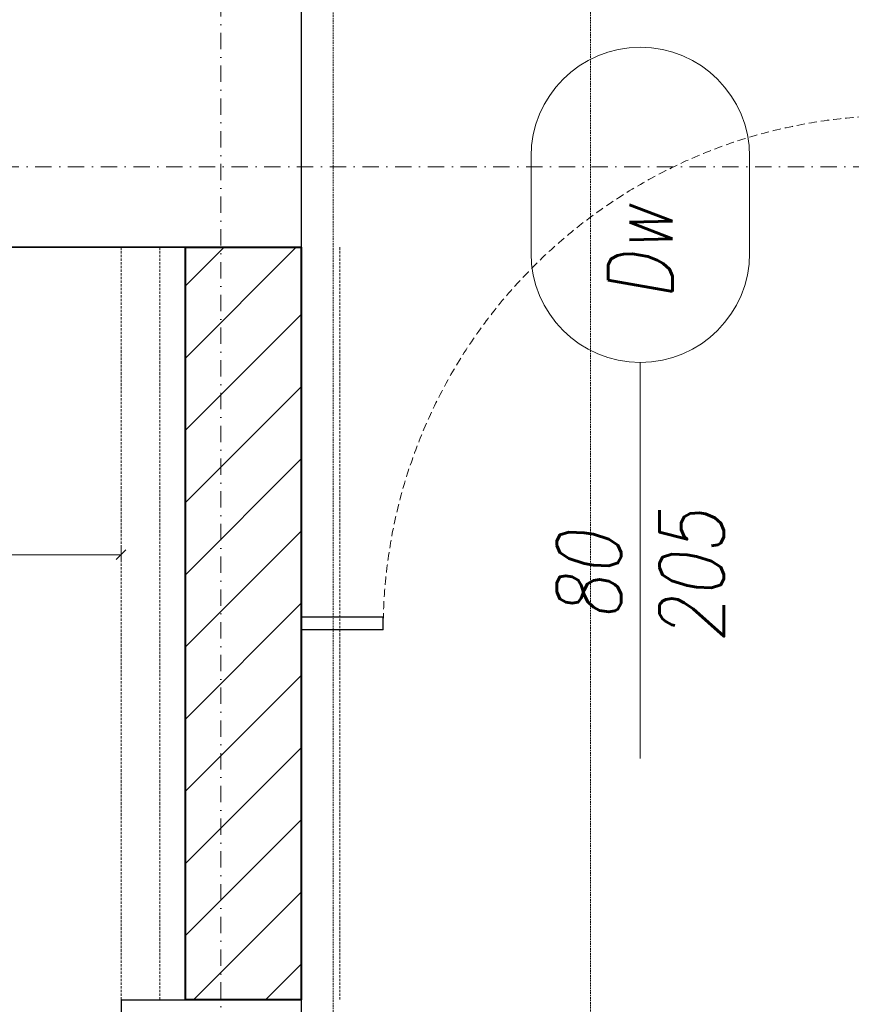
# Model space of a CAD drawing. Header units: millimetres. Extents: x -1893473 to 1546619, y -568027 to 942944.
# Tile 231 of 256: x 166529 to 167823, y -494641 to -493110. Entities that reach past the tile are written whole.
import ezdxf
from ezdxf.enums import TextEntityAlignment as Align

# ---------------------------------------------------------------- set-up
doc = ezdxf.new("R2010")
doc.units = ezdxf.units.MM
doc.header["$LTSCALE"] = 0.2
doc.linetypes.add('DASHDOT', pattern=[25.4, 12.7, -6.35, 0, -6.35])
doc.linetypes.add('HIDDEN', pattern=[9.525, 6.35, -3.175])
doc.layers.get('0').update_dxf_attribs({"lineweight": 0})
for name, color, linetype, lineweight in [('!! 0_ Istn-sciany', 7, 'Continuous', 30), ('!! 0_ Istn-widok', 1, 'Continuous', 15), ('!! 0_Istn-cienka', 4, 'Continuous', 9), ('!! 0_Opis_pom', 9, 'Continuous', 13), ('!! 0_Osie', 1, 'DASHDOT', 13), ('!! 1_drzwi opis', 151, 'Continuous', 9), ('!! 1_drzwi-linia', 213, 'Continuous', 5), ('!! 1_hatch projektowane ściany', 4, 'Continuous', 5), ('!! 1_OPIS POM NOWE', 140, 'Continuous', 5), ('!! 1_PROJ Sciany', 2, 'Continuous', 40), ('!! wymiary osi', 250, 'Continuous', 9), ('P-Opis nadproża', 150, 'Continuous', 9), ('P-Osie', 1, 'DASHDOT', 18)]:
    doc.layers.add(name, color=color, linetype=linetype, lineweight=lineweight)
doc.layers.add('!! 1_zabudowa GK', color=33, linetype='Continuous')
doc.layers.add('Powierzchnia', color=140, linetype='Continuous', lineweight=5, plot=False)
doc.styles.add('50', font='ROMANS.shx', dxfattribs={"width": 0.8, "height": 10})
doc.styles.add('ARCHETYP', font='romans.shx', dxfattribs={"height": 15})
doc.styles.add('ARIAL', font='tahoma.ttf')
doc.styles.add('TXT', font='simplex.shx')
doc.dimstyles.new('DIM50', dxfattribs={"dimscale": 5, "dimtxt": 2.5, "dimasz": 1.5, "dimexe": 0, "dimexo": 0, "dimgap": 0.5, "dimtad": 1, "dimdec": 4, "dimrnd": 0.5, "dimdsep": 46, "dimtxsty": 'TXT', "dimblk1": 'TICK1', "dimblk2": 'TICK1', "dimsah": 1, "dimcen": 0, "dimse1": 1, "dimse2": 1, "dimclrd": 1, "dimclre": 7, "dimclrt": 9, "dimadec": 0, "dimazin": 0, "dimtfac": 1, "dimtdec": 4, "dimtmove": 2, "dimatfit": 3, "dimldrblk": 'TICK1', "dimfxl": 1, "dimtolj": 1, "dimarcsym": 0})

# ---------------------------------------------------------------- blocks, each defined once
blk = doc.blocks.new('BLOK OSI')
at = {"layer": 'P-Osie'}
for points in [[(51992.21, -199661.23), (51992.21, -193642.41)], [(48624.31, -197562.09), (53810.61, -197562.09)]]:
    blk.add_lwpolyline(points, dxfattribs=at)
blk = doc.blocks.new('drzwi 80-205')
blk.add_lwpolyline([(61128.31, -197571.09), (61128.31, -197491.09), (61131.31, -197491.09), (61131.31, -197571.09)], close=True)
blk.add_lwpolyline([(61088.31, -197551.09), (61088.31, -197591.09)])
at = {"linetype": 'HIDDEN'}
blk.add_arc((61128.31, -197571.09), 80, 88.0898, 180, dxfattribs=at)
blk = doc.blocks.new('1_ok-opis')
blk.add_line((0, 111.61), (0, 50))
for points in [[(-17, 128.61), (-17, 143.61)], [(17, 128.61), (17, 143.61)]]:
    blk.add_lwpolyline(points)
for centre, start, end in [((0, 143.61), 0, 180), ((0, 128.61), 180, 0)]:
    blk.add_arc(centre, 17, start, end)
at = {"style": 'ARCHETYP'}
for tag, height, rotation, p in [('NR', 12, 90, (0, 136.9)), ('NR', 12, 270, (0, 136.9)), ('SZEROKOŚĆ', 10, 90, (-8, 78.29)), ('SZEROKOŚĆ', 10, 270, (8, 78.29)), ('WYSOKOŚĆ', 10, 270, (-8, 78.29)), ('WYSOKOŚĆ', 10, 90, (8, 78.29))]:
    blk.add_attdef(tag, text='', height=height, rotation=rotation, dxfattribs=at).set_placement(p, align=Align.MIDDLE)
blk = doc.blocks.new('TICK1')
at = {"color": 2}
blk.add_line((-1, -1), (1, 1), dxfattribs=at)
at = {"color": 0}
for p, q in [((0, 0), (-1, 0)), ((0, -1.4), (0, 1.4))]:
    blk.add_line(p, q, dxfattribs=at)
blk = doc.blocks.new('*D1396')
at = {"layer": '!! wymiary osi', "color": 1, "lineweight": -2, "transparency": 16777216}
blk.add_line((292857.2, -499841.7), (294912.2, -499841.7), dxfattribs=at)
at = {"layer": 'DEFPOINTS', "color": 0, "transparency": 16777216}
for p in [(292849.7, -499475.5), (294919.7, -499475.5), (294919.7, -499841.7)]:
    blk.add_point(p, dxfattribs=at)
at = {"layer": '!! wymiary osi', "color": 1, "lineweight": -2, "transparency": 16777216, "xscale": 7.5, "yscale": 7.5, "zscale": 7.5, "rotation": 180}
blk.add_blockref('TICK1', (292849.7, -499841.7), dxfattribs=at)
at = {"layer": '!! wymiary osi', "color": 1, "lineweight": -2, "transparency": 16777216, "xscale": 7.5, "yscale": 7.5, "zscale": 7.5}
blk.add_blockref('TICK1', (294919.7, -499841.7), dxfattribs=at)
at = {"layer": '!! wymiary osi', "color": 9, "transparency": 16777216, "insert": (293884.7, -499833), "char_height": 12.5, "attachment_point": 5, "style": 'TXT'}
blk.add_mtext('\\A1;2070', dxfattribs=at)
blk = doc.blocks.new('A$C2EB40A8D')
at = {"layer": '!! 1_hatch projektowane ściany'}
h = blk.add_hatch(dxfattribs=at)
h.set_pattern_fill('ANSI31', color=256, scale=25)
h.set_pattern_definition([(45, (-604946.8, 1976053.4), (-56.1266008, 56.1266008), [])])
h.paths.add_polyline_path([(3298.87011, 937.51397), (3298.87011, -232.48603), (3118.87011, -232.48603), (3118.87011, 937.51397)])
at = {"layer": '!! 0_ Istn-sciany'}
for points in [[(3298.87011, 2077.51397), (3298.87011, 937.51397)], [(3298.87011, 2077.51397), (3298.87011, 937.51397)], [(948.87011, 937.51397), (3248.87011, 937.51397)], [(3298.87011, 937.51397), (948.87011, 937.51397)], [(3018.87011, -232.48603), (3298.87011, -232.48603)], [(3018.87011, -232.48603), (3018.87011, -382.48603)], [(3298.87011, -232.48603), (3298.87011, -602.48603)], [(3298.87011, -232.48603), (3298.87011, -4892.48603)]]:
    blk.add_lwpolyline(points, dxfattribs=at)
at = {"layer": '!! 0_ Istn-widok', "linetype": 'HIDDEN', "ltscale": 3}
for points in [[(3298.87011, 2077.51397), (3298.87011, -232.48603)], [(3018.87011, 937.51397), (3018.87011, -232.48603)], [(3078.87011, 937.51397), (3078.87011, -232.48603)], [(3358.87011, 937.51397), (3358.87011, -232.48603)]]:
    blk.add_lwpolyline(points, dxfattribs=at)
at = {"layer": '!! 0_Istn-cienka', "linetype": 'HIDDEN', "ltscale": 2}
for points in [[(3348.87011, 2357.51397), (3348.87011, -3342.48603)], [(3748.87011, 1657.51397), (3748.87011, -3642.48603)]]:
    blk.add_lwpolyline(points, dxfattribs=at)
at = {"layer": '!! 1_PROJ Sciany'}
blk.add_lwpolyline([(3298.87011, 937.51397), (3298.87011, -232.48603), (3118.87011, -232.48603), (3118.87011, 937.51397)], close=True, dxfattribs=at)
at = {"layer": '!! 1_zabudowa GK'}
for points in [[(3426.56893, 362.51397), (3298.87011, 362.51397)], [(3426.56893, 342.51397), (3426.56893, 362.51397)], [(3426.56893, 342.51397), (3298.87011, 342.51397)]]:
    blk.add_lwpolyline(points, dxfattribs=at)
at = {"layer": 'Powierzchnia'}
blk.add_lwpolyline([(9048.87011, 1657.51397), (9048.87011, -47.48603), (6407.5648, -47.48603), (6407.5648, -957.48603), (3298.87011, -957.48603), (3298.87011, 1657.51397)], close=True, dxfattribs=at)
at = {"layer": '!! 0_Osie', "xscale": 10, "yscale": 10, "zscale": 10}
blk.add_blockref('BLOK OSI', (-516748.24414, 1976683.397), dxfattribs=at)
at = {"layer": '!! 1_drzwi opis'}
ref = blk.add_blockref('1_ok-opis', (3826.5689, -357.48606), dxfattribs=dict(at, xscale=-10, yscale=10, zscale=10, rotation=359.9999963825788))
ref.add_attrib('WYSOKOŚĆ', '80', dxfattribs={"layer": '0', "height": 100, "rotation": 89.99999638, "style": '50', "oblique": 10, "width": 0.8}).set_placement((3746.56895, 425.42248), align=Align.MIDDLE)
ref.add_attrib('SZEROKOŚĆ', '205', dxfattribs={"layer": '0', "height": 100, "rotation": 89.99999638, "style": '50', "oblique": 10, "width": 0.8}).set_placement((3906.56895, 425.42247), align=Align.MIDDLE)
ref.add_attrib('NR', 'Dw', dxfattribs={"layer": '0', "height": 100, "rotation": 89.99999638, "style": '50', "oblique": 10, "width": 0.8}).set_placement((3826.56898, 928.62639), align=Align.MIDDLE)
at = {"layer": '!! 1_drzwi-linia', "xscale": 10, "yscale": 10, "zscale": 10}
blk.add_blockref('drzwi 80-205', (-607056.5677, 1976053.39701), dxfattribs=at)
at = {"layer": '!! 0_Opis_pom', "ltscale": 0.7, "style": 'ARIAL'}
for tag, p in [('B1,21', (-891.77727, 31796.97458)), ('A1,16', (-13651.31084, 31587.95236)), ('B1,19', (-5798.61305, 31587.22944)), ('B1/17', (-9701.43347, 31565.05244)), ('1,23', (10805.41388, 31565.05244)), ('1,22', (4526.58954, 31507.65132)), ('A1,1', (-16866.13618, 31459.3792)), ('B1,18', (-7791.62894, 31330.08444)), ('B1,20', (-2961.4347, 31167.05787)), ('A1,6', (-19287.17717, 30923.71998)), ('B1,1', (14135.63445, 30913.92963)), ('B1,3', (17346.74696, 30023.81022)), ('B1,4', (29817.71501, 29157.67457)), ('A1,5', (-23454.5385, 28820.77901)), ('A1,2', (-17502.57721, 28602.57524)), ('B1,2D', (2616.16402, 28559.52261)), ('A1,15', (-13651.31084, 28261.46046)), ('B1,4', (29883.58177, 28158.35876)), ('B1,2B', (18801.54781, 27650.12382)), ('B1,2A', (13086.7373, 27376.04393)), ('A1,3', (-16846.27912, 25980.40356)), ('B1,8', (9089.53994, 25356.27639)), ('B1,6', (31915.87888, 23754.79829)), ('A1,4', (-24010.17576, 23559.17399)), ('B1,14', (-11621.32288, 23261.44183)), ('B1,13', (-3080.55208, 22924.09997)), ('B1,5', (29245.49088, 22896.69268)), ('B1,10', (3982.60923, 22874.21277)), ('B1,9', (5634.43488, 22623.92098)), ('B1,2C', (13327.26639, 22378.5328)), ('B1,7', (16398.41175, 22348.28836)), ('B1,11', (5553.20442, 20939.83877)), ('B1,12', (3693.27174, 20628.72148)), ('C1,3', (5969.08376, 16336.01084)), ('C1,2', (11955.93711, 11671.55655)), ('C1,1', (15659.17205, 11415.94196)), ('C1,4', (5140.00888, 9205.5831)), ('C1,5', (5680.4486, 6154.54995)), ('C1,10', (16327.05085, 6080.66085)), ('C1,9', (16526.57171, 3173.45283)), ('C1,6', (6367.37903, 2771.84181)), ('D0,18', (-1981.87701, -110.73158)), ('D0,7', (-13531.42299, -1159.67649)), ('C1,7', (7275.77161, -1303.00991)), ('D0,17', (2064.87671, -1345.69113)), ('D0,3', (-9324.21674, -1442.63631)), ('D0,6', (-17529.61851, -1957.37463)), ('D0,10', (-21369.4432, -2140.60378)), ('D,09', (-12990.08379, -2746.32902)), ('D0,2', (-5516.19514, -3101.87722)), ('D0,16', (2266.73061, -3284.15369)), ('D0,8', (-14357.79539, -3567.69719)), ('D0,5', (-10461.54478, -3629.26575)), ('D0,4', (-8396.53404, -4353.7937)), ('D0,15', (1974.41895, -5205.84774)), ('D0,1', (-5633.49598, -5662.48534)), ('D0,11', (-23334.09291, -6045.78706)), ('D0,12', (-22436.85763, -9302.9678)), ('D0,13', (-22436.85763, -11581.16526)), ('D0,14', (-13645.94445, -11884.57769))]:
    blk.add_attdef(tag, text='', height=119.68, dxfattribs=at).set_placement(p, align=Align.MIDDLE_CENTER)
at = {"layer": '!! 1_OPIS POM NOWE', "style": 'ARIAL'}
for tag, p in [('C1.7A', (7769.3756, 685.765)), ('C1.7C', (7655.80151, -2045.04756)), ('C1.8B', (10935.93068, -2107.41983)), ('C1.8A', (13897.39715, -2120.69016)), ('C1.7B', (8274.43201, -3270.18959)), ('E1.2', (16701.02923, -5331.07351)), ('E1.5E', (21974.23379, -5463.99012)), ('E1.5D', (24989.27391, -5785.36474)), ('E1.1', (8357.81567, -5851.01076)), ('E1.5C', (25222.53959, -6394.64172)), ('E1.5B', (27694.70831, -7009.86571)), ('E1.6', (5279.46063, -8141.28746)), ('E1.5A', (25547.9555, -8495.18994)), ('E1.5G', (23977.19473, -9792.46695)), ('E1.5F', (22414.7084, -9822.66389)), ('E1,4', (13935.69867, -10458.20073)), ('E1.5L', (28030.8296, -11267.7725)), ('E1.3', (5639.18862, -11994.01941)), ('E1.5H', (23988.49716, -12231.38049)), ('E1.5K', (27714.73934, -12977.98364)), ('E1.5I', (22290.68736, -13989.9049)), ('E1.5J', (27095.71534, -16088.17469))]:
    blk.add_attdef(tag, text='', height=119.68, dxfattribs=at).set_placement(p, align=Align.MIDDLE_CENTER)
at = {"layer": '!! wymiary osi'}
dim = blk.add_linear_dim(base=(3018.87011, 459.5194), p1=(948.87011, 825.75431), p2=(3018.87011, 825.75431), dimstyle='DIM50', dxfattribs=at)
dim.commit()
dim.dimension.update_dxf_attribs({"geometry": '*D1396', "text_midpoint": (1983.87011, 468.2694), "insert": (-291900.79406, 500301.26018)})

msp = doc.modelspace()

# ---------------------------------------------------------------- block references
at = {"layer": 'P-Opis nadproża', "color": 4}
msp.add_blockref('A$C2EB40A8D', (163667.94092, -494401.63474), dxfattribs=at)

doc.saveas('drawing.dxf')
